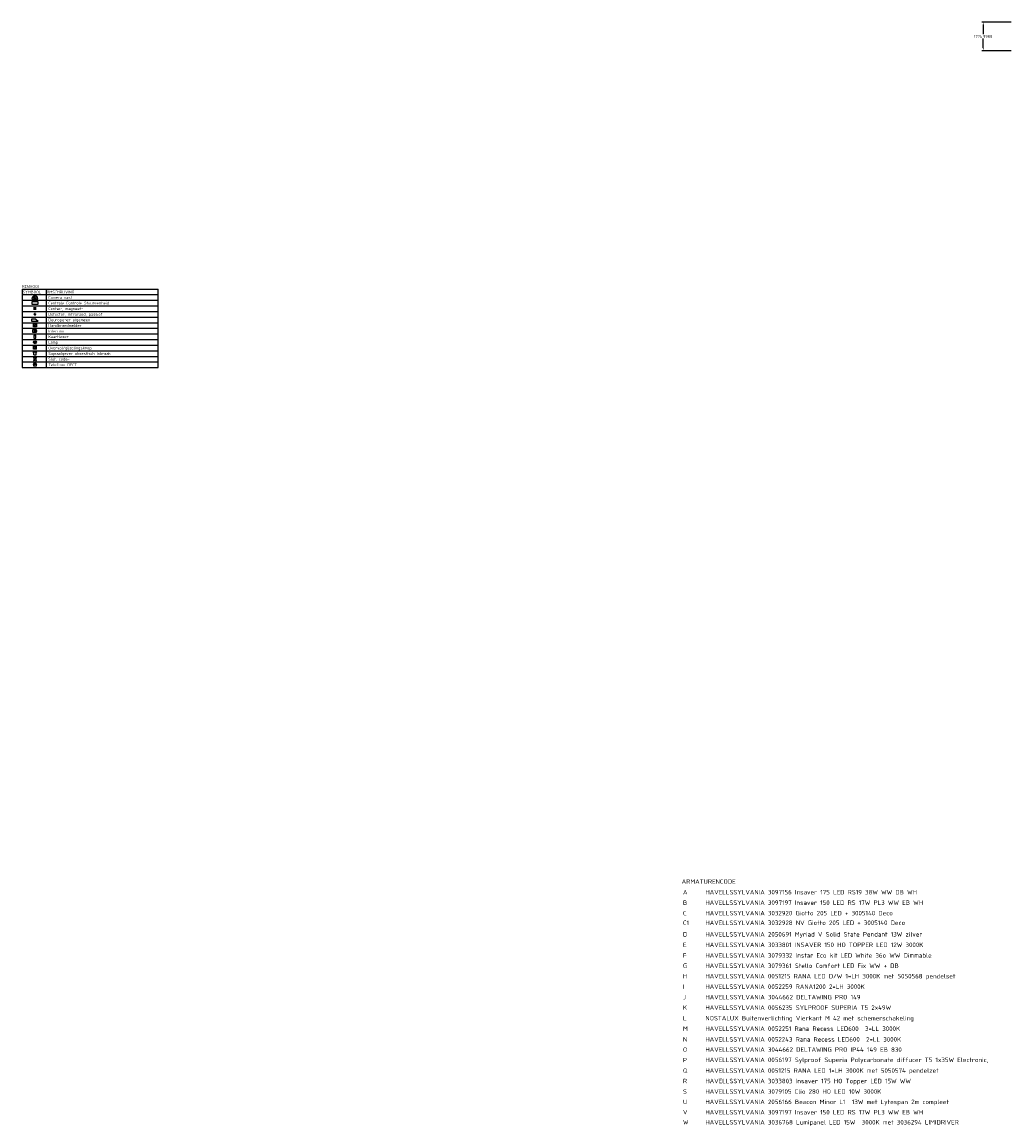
# Model space of a CAD drawing. Header units: millimetres. Extents: x -28157 to 193371, y -2151 to 171990.
# Tile 19 of 31: x 148491 to 192607, y -2151 to 47039. Entities that reach past the tile are written whole.
import ezdxf
from ezdxf.enums import TextEntityAlignment as Align

# ---------------------------------------------------------------- set-up
doc = ezdxf.new("R2010")
doc.units = ezdxf.units.MM
doc.header["$LTSCALE"] = 50
doc.layers.get('0').update_dxf_attribs({"linetype": 'CONTINUOUS'})
doc.layers.get('Defpoints').update_dxf_attribs({"linetype": 'CONTINUOUS'})
for name, color, linetype in [('BL$2----', 7, 'CONTINUOUS'), ('BL$9----', 7, 'CONTINUOUS'), ('DLXDESCR', 7, 'CONTINUOUS'), ('Sparingen Heegt', 6, 'CONTINUOUS')]:
    doc.layers.add(name, color=color, linetype=linetype)
doc.styles.add('buro-018', font='BUROFONT.shx', dxfattribs={"height": 180})
doc.styles.add('STABICAD-012', font='ISOCP.SHX', dxfattribs={"height": 60})
doc.styles.add('STABICAD-018', font='ISOCP.SHX', dxfattribs={"height": 90})
doc.styles.get("Standard").update_dxf_attribs({"font": 'ISOCP'})
doc.dimstyles.new('ISO-25', dxfattribs={"dimtxt": 2.5, "dimasz": 2.5, "dimexe": 1.25, "dimexo": 0.625, "dimtad": 1, "dimtih": 1, "dimdec": 4, "dimdsep": 46, "dimtxsty": 'Standard', "dimcen": 2.5, "dimadec": 0, "dimazin": 0, "dimtfac": 1, "dimtdec": 4, "dimtmove": 0, "dimatfit": 3, "dimfxl": 1, "dimtvp": 1, "dimtolj": 1, "dimtzin": 0, "dimarcsym": 0})

# ---------------------------------------------------------------- blocks, each defined once
blk = doc.blocks.new('*D375')
at = {"layer": 'Defpoints', "color": 0, "transparency": 16777216}
for p in [(192607, 47039), (191328, 45764), (192607, 45764)]:
    blk.add_point(p, dxfattribs=at)
at = {"layer": 'Sparingen Heegt', "color": 0, "lineweight": -2, "transparency": 16777216}
for p, q in [((192576, 47039), (191266, 47039)), ((191328, 46914), (191328, 46495)), ((191328, 45889), (191328, 46308)), ((192576, 45764), (191266, 45764))]:
    blk.add_line(p, q, dxfattribs=at)
at = {"layer": 'Sparingen Heegt', "color": 0, "transparency": 16777216}
for points in [[(191307, 46914), (191349, 46914), (191328, 47039)], [(191307, 45889), (191349, 45889), (191328, 45764)]]:
    blk.add_solid(points, dxfattribs=at)
at = {"layer": 'Sparingen Heegt', "color": 0, "transparency": 16777216, "insert": (191328, 46402), "char_height": 125, "attachment_point": 5, "bg_fill": 3, "box_fill_scale": 1.1, "bg_fill_color": 256, "bg_fill_true_color": 13158600, "bg_fill_transparency": 0}
blk.add_mtext('\\A1;1274.9988', dxfattribs=at)
blk = doc.blocks.new('*U477')
at = {"layer": 'BL$9----', "color": 1}
for tag, p in [('blockname_0', (2, 1.25)), ('blockname_1', (2, 1.25)), ('blockname_2', (2, 1.25)), ('blockname_3', (2, 1.25)), ('blockname_4', (2, 1.25)), ('description_0', (22, 1.25)), ('description_1', (22, 1.25)), ('description_2', (22, 1.25)), ('description_3', (22, 1.25)), ('description_4', (22, 1.25))]:
    blk.add_attdef(tag, p, '', height=2.5, dxfattribs=at)
blk = doc.blocks.new('E00039')
at = {"color": 0, "linetype": 'Continuous'}
for p, q in [((-1.5, 4), (-2.5, 5)), ((-2.5, 5), (2.5, 5)), ((-1.5, 1), (-1.5, 4)), ((-1.5, 1), (1.5, 1)), ((2.5, 5), (1.5, 4)), ((1.5, 1), (1.5, 4))]:
    blk.add_line(p, q, dxfattribs=at)
at = {"color": 0, "linetype": 'Continuous', "style": 'STABICAD-018'}
blk.add_attdef('SECURITY_PANEL', text='', height=1.8, dxfattribs=at).set_placement((0, 10), align=Align.CENTER)
for tag, p in [('ARTICLECODE', (0, 0)), ('TEXT1', (0, 7.5))]:
    blk.add_attdef(tag, text='', height=1.8, dxfattribs=at).set_placement(p, align=Align.MIDDLE)
blk = doc.blocks.new('E00036')
at = {"color": 0, "linetype": 'Continuous'}
for p, q in [((-2.5, 6), (-2.5, 4.5)), ((-1, 6), (-2.5, 6)), ((-2.5, 2.5), (-2.5, 1)), ((-2.5, 1), (-1, 1)), ((0.4, 3.7), (-0.4, 3.3)), ((2.5, 6), (1, 6)), ((1, 1), (2.5, 1)), ((2.5, 4.5), (2.5, 6)), ((2.5, 1), (2.5, 2.5))]:
    blk.add_line(p, q, dxfattribs=at)
blk.add_circle((0, 1), 0.125, dxfattribs=at)
for centre, start, end in [((0, 4.5), 298.955, 180), ((0, 2.5), 118.955, 0)]:
    blk.add_arc(centre, 0.875, start, end, dxfattribs=at)
at = {"color": 0, "linetype": 'Continuous', "style": 'STABICAD-018'}
blk.add_attdef('SECURITY_PANEL', text='', height=1.8, dxfattribs=at).set_placement((0, 10), align=Align.CENTER)
for tag, p in [('ARTICLECODE', (0, 0)), ('TEXT1', (0, 8.5))]:
    blk.add_attdef(tag, text='', height=1.8, dxfattribs=at).set_placement(p, align=Align.MIDDLE)
blk = doc.blocks.new('090503')
at = {"color": 0, "linetype": 'Continuous'}
for p, q in [((-2.5, 4), (-4, 4)), ((-2.5, 1), (-2.5, 5.5)), ((-2.5, 5.5), (2.5, 5.5)), ((2.5, 1), (-2.5, 1)), ((2.5, 5.5), (2.5, 1)), ((2.5, 4), (4, 4))]:
    blk.add_line(p, q, dxfattribs=at)
blk.add_arc((0, 3.5), 4.04, 7.6281, 172.3719, dxfattribs=at)
blk.add_text('DECT', height=1.1, dxfattribs=at).set_placement((-1.6, 3.9), align=Align.TOP_LEFT)
at = {"color": 0, "linetype": 'Continuous', "style": 'STABICAD-018'}
for tag, p in [('ARTICLECODE', (0, 0)), ('COMMENT1', (0, 12)), ('TELECOM1', (0, 9))]:
    blk.add_attdef(tag, text='', height=1.8, dxfattribs=at).set_placement(p, align=Align.MIDDLE)
blk = doc.blocks.new('VB660VDC')
at = {"color": 0, "linetype": 'Continuous'}
for p, q in [((-5.6, 1), (5.6, 1)), ((-2.9, 3.7), (-2.7, 4.2)), ((-2.3, 3.5), (-2.9, 3.7)), ((-1.5, 4.6), (-2.7, 3)), ((-2.7, 4.2), (-1.9, 4)), ((-2.7, 3), (2.2, 1.8)), ((2.7, 3.5), (-1.5, 4.6)), ((2.2, 1.8), (2.7, 3.5))]:
    blk.add_line(p, q, dxfattribs=at)
blk.add_arc((0, 1), 5.62, 0, 180, dxfattribs=at)
at = {"color": 0, "linetype": 'Continuous', "style": 'STABICAD-018'}
blk.add_attdef('SECURITY_PANEL', text='', height=1.8, dxfattribs=at).set_placement((0, 13.2), align=Align.CENTER)
for tag, p in [('ARTICLECODE', (0, 3.2)), ('TEXT1', (0, 8))]:
    blk.add_attdef(tag, text='', height=1.8, dxfattribs=at).set_placement(p, align=Align.MIDDLE)
blk = doc.blocks.new('VB661CCS')
at = {"color": 0, "linetype": 'Continuous'}
for p, q in [((-2.43, 3.59), (2.43, 3.59)), ((-2.43, 1), (-2.43, 3.59)), ((2.43, 1), (-2.43, 1)), ((2.43, 3.59), (2.43, 1))]:
    blk.add_line(p, q, dxfattribs=at)
at = {"color": 0, "linetype": 'Continuous', "style": 'STABICAD-018'}
for tag, p in [('SECURITY_ZONE', (5.64, 10.53)), ('PANEL', (2.54, 8.83)), ('SECURITY_PANEL', (11.07, 10.64)), ('SECURITY_PANELNAME', (0, 2.3)), ('ARTICLECODE', (2.54, -0.17)), ('CIRCUIT', (2.54, 5.83)), ('SUBCIRCUIT', (7.04, 5.83))]:
    blk.add_attdef(tag, text='', height=1.8, dxfattribs=at).set_placement(p, align=Align.MIDDLE)
at = {"color": 0, "linetype": 'Continuous', "style": 'STABICAD-018', "flags": 1}
blk.add_attdef('POWERCODE', text='', height=1.8, dxfattribs=at).set_placement((15.54, 5.83), align=Align.MIDDLE)
blk = doc.blocks.new('E00046')
at = {"color": 0, "linetype": 'Continuous'}
blk.add_solid([(-1, 1), (1, 1), (-1, 3), (1, 3)], dxfattribs=at)
at = {"color": 0, "linetype": 'Continuous', "style": 'STABICAD-018'}
blk.add_attdef('SECURITY_PANEL', text='', height=1.8, dxfattribs=at).set_placement((0, 10), align=Align.CENTER)
for tag, p in [('ARTICLECODE', (0, 0)), ('TEXT1', (0, 5.5))]:
    blk.add_attdef(tag, text='', height=1.8, dxfattribs=at).set_placement(p, align=Align.MIDDLE)
blk = doc.blocks.new('E00058')
at = {"color": 0, "linetype": 'Continuous'}
for q in [(-1.5, 3.6), (1.5, 3.6)]:
    blk.add_line((0, 1), q, dxfattribs=at)
blk.add_arc((0, 1), 3, 40.5288, 139.4712, dxfattribs=at)
for points in [[(-1.8, 6.2), (-1.1, 6.4), (-0.9, 4.4)], [(-0.4, 6.5), (0.4, 6.5), (0, 4.5)], [(1.1, 6.4), (1.8, 6.2), (0.9, 4.4)]]:
    blk.add_solid(points, dxfattribs=at)
at = {"color": 0, "linetype": 'Continuous', "style": 'buro-018', "flags": 1}
blk.add_attdef('ARTICLECODE', text='', height=1.8, dxfattribs=at).set_placement((0, 0), align=Align.MIDDLE)
at = {"color": 0, "linetype": 'Continuous', "style": 'buro-018'}
blk.add_attdef('TEXT1', text='', height=1.8, dxfattribs=at).set_placement((0, 9), align=Align.MIDDLE)
at = {"layer": 'BL$2----', "color": 7, "style": 'STABICAD-012'}
blk.add_attdef('SECURITY_PANEL', text='', height=2, rotation=48.8608, dxfattribs=at).set_placement((652.1, 662.4), align=Align.MIDDLE)
blk = doc.blocks.new('VB662DAL')
at = {"color": 0, "linetype": 'Continuous'}
for points in [[(-3.4, 3.2), (-3.4, 1), (3.4, 1)], [(1.1, 3.2), (-3.4, 3.2)], [(1.1, 3.2), (3.4, 1)]]:
    blk.add_lwpolyline(points, dxfattribs=at)
at = {"color": 0, "linetype": 'Continuous', "style": 'STABICAD-018'}
blk.add_attdef('SECURITY_PANEL', text='', height=1.8, dxfattribs=at).set_placement((0, 12.1), align=Align.CENTER)
for tag, p in [('ARTICLECODE', (0, 2.1)), ('TEXT1', (0, 5.8))]:
    blk.add_attdef(tag, text='', height=1.8, dxfattribs=at).set_placement(p, align=Align.MIDDLE)
blk = doc.blocks.new('VB653HAM')
at = {"color": 3, "linetype": 'Continuous'}
for p, q in [((-2.4, -2.4), (-2.4, 2.4)), ((-2.4, 2.4), (2.4, 2.4)), ((0, 0), (0, -1.8)), ((2.4, 2.4), (2.4, -2.4)), ((2.4, -2.4), (-2.4, -2.4))]:
    blk.add_line(p, q, dxfattribs=at)
at = {"color": 3}
blk.add_lwpolyline([(-1.4, 1.3, 1), (1.4, 1.3, 1)], format="xyb", dxfattribs=at)
at = {"color": 0, "linetype": 'Continuous', "style": 'buro-018'}
blk.add_attdef('CODING1', text='', height=1.8, dxfattribs=at).set_placement((0, 4.9), align=Align.MIDDLE)
at = {"color": 0, "linetype": 'Continuous', "style": 'buro-018', "flags": 1}
blk.add_attdef('ARTICLECODE', (0, 0), '', height=1.8, dxfattribs=at)
at = {"layer": 'BL$2----', "color": 1, "style": 'STABICAD-012', "flags": 1}
for tag, p in [('FIREPROTECTION_HARDWARENUMBER', (813.9, 665)), ('CODING2', (805.5, 665)), ('FIREPROTECTION_ZONE', (806.7, 665))]:
    blk.add_attdef(tag, text='', height=2, rotation=87.4156, dxfattribs=at).set_placement(p, align=Align.MIDDLE)
at = {"layer": 'BL$2----', "color": 1, "style": 'STABICAD-012'}
blk.add_attdef('FIREPROTECTION_PANEL', text='', height=2, rotation=87.4156, dxfattribs=at).set_placement((812.6, 665), align=Align.MIDDLE)
at = {"layer": 'BL$2----', "color": 7, "style": 'STABICAD-012', "flags": 1}
blk.add_attdef('TEXT1', (1.6, 3.8), '', height=2, rotation=87.4156, dxfattribs=at)
blk = doc.blocks.new('0905A4')
at = {"color": 0, "linetype": 'Continuous'}
for p, q in [((-2.5, 1), (-2.5, 5.5)), ((-2.5, 5.5), (2.5, 5.5)), ((2.5, 1), (-2.5, 1)), ((1, 4), (-0.5, 4)), ((-0.5, 4), (-0.5, 2.5)), ((-0.5, 2.5), (1, 2.5)), ((1, 4), (2.5, 5.5)), ((1, 2.5), (1, 4)), ((2.5, 1), (1, 2.5)), ((4, 3.2), (1.3, 3.2)), ((2.5, 5.5), (2.5, 1))]:
    blk.add_line(p, q, dxfattribs=at)
for points in [[(1.3, 3.2, 0, 0.5, 0), (2.3, 3.2, 0.5, 0.5, 0)], [(4, 3.2, 0, 0.5, 0), (3, 3.2, 0.5, 0.5, 0)]]:
    blk.add_lwpolyline(points, format="xyseb", dxfattribs=at)
at = {"color": 0, "linetype": 'Continuous', "style": 'STABICAD-018'}
for tag, p in [('ARTICLECODE', (0, 0)), ('COMMENT1', (0, 10)), ('TELECOM1', (0, 7))]:
    blk.add_attdef(tag, text='', height=1.8, dxfattribs=at).set_placement(p, align=Align.MIDDLE)
blk = doc.blocks.new('E00463')
at = {"color": 0, "linetype": 'Continuous'}
for p, q in [((2, 6.5), (-2, 6.5)), ((-2, 6.5), (-2, 1)), ((-2, 1), (2, 1)), ((-1.5, 6), (1.5, 6)), ((-1.5, 5.5), (-1.5, 6)), ((1.5, 5.5), (-1.5, 5.5)), ((1.5, 6), (1.5, 5.5)), ((2, 1), (2, 6.5))]:
    blk.add_line(p, q, dxfattribs=at)
at = {"color": 0, "linetype": 'Continuous', "style": 'STABICAD-018'}
blk.add_attdef('SECURITY_PANEL', text='', height=1.8, dxfattribs=at).set_placement((0, 10), align=Align.CENTER)
for tag, p in [('ARTICLECODE', (0, 0)), ('TEXT1', (0, 9))]:
    blk.add_attdef(tag, text='', height=1.8, dxfattribs=at).set_placement(p, align=Align.MIDDLE)
blk = doc.blocks.new('111503')
at = {"color": 0, "linetype": 'Continuous'}
for p, q in [((-1.8, 1.7), (1.8, 5.3)), ((1.8, 1.7), (-1.8, 5.3))]:
    blk.add_line(p, q, dxfattribs=at)
blk.add_circle((0, 3.5), 2.5, dxfattribs=at)
at = {"color": 0, "linetype": 'Continuous', "style": 'STABICAD-018'}
for tag, p in [('LIGHTFIXTURECODE', (0, 3.5)), ('CIRCUIT', (0, 8.5)), ('PANEL', (0, 11.5)), ('SWITCHCODE', (4.5, 2.5)), ('SUBCIRCUIT', (4.5, 8.5))]:
    blk.add_attdef(tag, text='', height=1.8, dxfattribs=at).set_placement(p, align=Align.MIDDLE)
blk = doc.blocks.new('VB661OVK')
at = {"linetype": 'Continuous'}
h = blk.add_hatch(color=0, dxfattribs=at)
edge = h.paths.add_edge_path()
edge.add_arc((0, 2.6), 0.225, 0, 360)
at = {"color": 0, "linetype": 'Continuous'}
for p, q in [((-1.6, 1), (-1.6, 4.2)), ((-1.6, 4.2), (1.6, 4.2)), ((1.6, 1), (-1.6, 1)), ((1.6, 1), (1.6, 4.2)), ((1.6, 3.7), (1.6, 3.7))]:
    blk.add_line(p, q, dxfattribs=at)
for radius in [0.795, 0.225]:
    blk.add_circle((0, 2.6), radius, dxfattribs=at)
at = {"color": 0, "linetype": 'Continuous', "style": 'STABICAD-018'}
blk.add_attdef('SECURITY_PANEL', text='', height=1.8, dxfattribs=at).set_placement((0, 12.6), align=Align.CENTER)
for tag, p in [('ARTICLECODE', (0, 2.6)), ('TEXT1', (0, 6.7))]:
    blk.add_attdef(tag, text='', height=1.8, dxfattribs=at).set_placement(p, align=Align.MIDDLE)

msp = doc.modelspace()

# ---------------------------------------------------------------- linework, layer by layer
at = {"linetype": 'Continuous'}
for p, q in [((148490.88105, 35143.45142), (154561.31207, 35143.45142)), ((149561.31207, 35143.45142), (149561.31207, 31643.45142))]:
    msp.add_line(p, q, dxfattribs=at)
for p, q in [((148490.88105, 35143.45142), (148490.88105, 31643.45142)), ((154561.31207, 31643.45142), (154561.31207, 35143.45142)), ((148490.88105, 34893.45142), (154561.31207, 34893.45142)), ((148490.88105, 34643.45142), (154561.31207, 34643.45142)), ((148490.88105, 34393.45142), (154561.31207, 34393.45142)), ((148490.88105, 34143.45142), (154561.31207, 34143.45142)), ((148490.88105, 33893.45142), (154561.31207, 33893.45142)), ((148490.88105, 33643.45142), (154561.31207, 33643.45142)), ((148490.88105, 33393.45142), (154561.31207, 33393.45142)), ((148490.88105, 33143.45142), (154561.31207, 33143.45142)), ((148490.88105, 32893.45142), (154561.31207, 32893.45142)), ((148490.88105, 32643.45142), (154561.31207, 32643.45142)), ((148490.88105, 32393.45142), (154561.31207, 32393.45142)), ((148490.88105, 32143.45142), (154561.31207, 32143.45142)), ((148490.88105, 31893.45142), (154561.31207, 31893.45142)), ((148490.88105, 31643.45142), (154561.31207, 31643.45142))]:
    msp.add_line(p, q)

# ---------------------------------------------------------------- block references
at = {"color": 3}
for name, p, xscale, yscale, zscale in [('VB660VDC', (149061.31207, 34681.95142), 23.99999991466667, 23.99999991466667, 50), ('VB661CCS', (149061.31207, 34403.86809), 52.08333333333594, 52.08333333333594, 50), ('E00046', (149061.31207, 34138.45142), 67.5, 67.5, 50), ('E00058', (149061.31207, 33931.35592), 24.59550015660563, 24.59550015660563, 50), ('VB662DAL', (149061.31207, 33660.95142), 45, 45, 37.5), ('VB653HAM', (149061.31207, 33523.45142), 28.125, 28.125, 50), ('0905A4', (149038.81207, 33175.95142), 30, 30, 50), ('E00463', (149061.31207, 32931.40597), 24.54545454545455, 24.54545454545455, 50), ('111503', (149061.31207, 32678.95142), 26.999999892, 26.999999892, 50), ('VB661OVK', (149061.31207, 32413.52502), 42.42640687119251, 42.42640687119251, 50), ('E00039', (149061.31207, 32172.20142), 33.75, 33.75, 50), ('E00036', (149061.31207, 31932.90264), 26.34146336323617, 26.34146336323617, 50), ('090503', (149061.31207, 31685.18219), 20.76923073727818, 20.76923073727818, 50)]:
    msp.add_blockref(name, p, dxfattribs=dict(at, xscale=xscale, yscale=yscale, zscale=zscale))
at = {"color": 1}
ref = msp.add_blockref('*U477', (157050.06207, 34705.95142), dxfattribs=dict(at, xscale=50, yscale=50, zscale=50))
ref.add_attrib('description_0', 'Camera vast', (149661.31207, 34705.95142), dxfattribs={"layer": 'BL$9----', "color": 1, "height": 125})
ref = msp.add_blockref('*U477', (157050.06207, 34455.95142), dxfattribs=dict(at, xscale=50, yscale=50, zscale=50))
ref.add_attrib('description_0', 'Centrale Controle Stuureenheid', (149661.31207, 34455.95142), dxfattribs={"layer": 'BL$9----', "color": 1, "height": 125})
ref = msp.add_blockref('*U477', (157050.06207, 34205.95142), dxfattribs=dict(at, xscale=50, yscale=50, zscale=50))
ref.add_attrib('description_0', 'Contact, magneet-', (149661.31207, 34205.95142), dxfattribs={"layer": 'BL$9----', "color": 1, "height": 125})
ref = msp.add_blockref('*U477', (157050.06207, 33955.95142), dxfattribs=dict(at, xscale=50, yscale=50, zscale=50))
ref.add_attrib('description_0', 'Detector, infrarood, passief', (149661.31207, 33955.95142), dxfattribs={"layer": 'BL$9----', "color": 1, "height": 125})
ref = msp.add_blockref('*U477', (157050.06207, 33705.95142), dxfattribs=dict(at, xscale=50, yscale=50, zscale=50))
ref.add_attrib('description_0', 'Deuropener algemeen', (149661.31207, 33705.95142), dxfattribs={"layer": 'BL$9----', "color": 1, "height": 125})
ref = msp.add_blockref('*U477', (157050.06207, 33455.95142), dxfattribs=dict(at, xscale=50, yscale=50, zscale=50))
ref.add_attrib('description_0', 'Handbrandmelder', (149661.31207, 33455.95142), dxfattribs={"layer": 'BL$9----', "color": 1, "height": 125})
ref = msp.add_blockref('*U477', (157050.06207, 33205.95142), dxfattribs=dict(at, xscale=50, yscale=50, zscale=50))
ref.add_attrib('description_0', 'Intercom', (149661.31207, 33205.95142), dxfattribs={"layer": 'BL$9----', "color": 1, "height": 125})
ref = msp.add_blockref('*U477', (157050.06207, 32955.95142), dxfattribs=dict(at, xscale=50, yscale=50, zscale=50))
ref.add_attrib('description_0', 'Kaartlezer', (149661.31207, 32955.95142), dxfattribs={"layer": 'BL$9----', "color": 1, "height": 125})
ref = msp.add_blockref('*U477', (157050.06207, 32455.95142), dxfattribs=dict(at, xscale=50, yscale=50, zscale=50))
ref.add_attrib('description_0', 'Overval/gijzelingsknop', (149661.31207, 32455.95142), dxfattribs={"layer": 'BL$9----', "color": 1, "height": 125})
ref = msp.add_blockref('*U477', (157050.06207, 32705.95142), dxfattribs=dict(at, xscale=50, yscale=50, zscale=50))
ref.add_attrib('description_0', 'Lamp', (149661.31207, 32705.95142), dxfattribs={"layer": 'BL$9----', "color": 1, "height": 125})
ref = msp.add_blockref('*U477', (157050.06207, 32205.95142), dxfattribs=dict(at, xscale=50, yscale=50, zscale=50))
ref.add_attrib('description_0', 'Signaalgever akoestisch inbraak', (149661.31207, 32205.95142), dxfattribs={"layer": 'BL$9----', "color": 1, "height": 125})
ref = msp.add_blockref('*U477', (157050.06207, 31955.95142), dxfattribs=dict(at, xscale=50, yscale=50, zscale=50))
ref.add_attrib('description_0', 'Slot, code-', (149661.31207, 31955.95142), dxfattribs={"layer": 'BL$9----', "color": 1, "height": 125})
ref = msp.add_blockref('*U477', (157050.06207, 31705.95142), dxfattribs=dict(at, xscale=50, yscale=50, zscale=50))
ref.add_attrib('description_0', 'Telefoon DECT', (149661.31207, 31705.95142), dxfattribs={"layer": 'BL$9----', "color": 1, "height": 125})

# ---------------------------------------------------------------- texts
at = {"color": 1, "flags": 8}
for tag, p, s in [('RENVOOI', (148490.88105, 35193.45142), 'Symbolenlijst'), ('SYMBOOL', (148515.88105, 34943.45142), 'Nummer'), ('OMSCHRIJVING', (149586.31207, 34943.45142), 'Omschrijving')]:
    msp.add_attdef(tag, p, s, height=125, dxfattribs=at)
at = {"layer": 'DLXDESCR'}
for s, p in [('ARMATURENCODE', (177889.77961, 8638.72855, 2730)), ('A', (177945.6868, 8165.27936, 2730)), ('HAVELLSSYLVANIA 3097156 Insaver 175 LED RS19 38W WW DB WH', (178945.6868, 8165.27936, 2730)), ('B', (177945.6868, 7698.44841, 2730)), ('HAVELLSSYLVANIA 3097197 Insaver 150 LED RS 17W PL3 WW EB WH', (178945.6868, 7698.44841, 2730)), ('C', (177945.6868, 7231.78181, 2730)), ('HAVELLSSYLVANIA 3032920 Giotto 205 LED + 3005140 Deco', (178945.6868, 7231.78181, 2730)), ('C1', (177945.6868, 6803.65539, 2730)), ('HAVELLSSYLVANIA 3032928 NV Giotto 205 LED + 3005140 Deco', (178945.6868, 6803.65539, 2730)), ('D', (177945.6868, 6286.9199, 2730)), ('HAVELLSSYLVANIA 2050691 Myriad V Solid State Pendant 13W zilver', (178945.6868, 6286.9199, 2730)), ('E', (177945.6868, 5820.2533, 2730)), ('HAVELLSSYLVANIA 3033801 INSAVER 150 HO TOPPER LED 12W 3000K', (178945.6868, 5820.2533, 2730)), ('F', (177945.6868, 5348.22292, 2730)), ('HAVELLSSYLVANIA 3079332 Instar Eco kit LED White 36o WW Dimmable', (178945.6868, 5348.22292, 2730)), ('G', (177945.6868, 4888.48547, 2730)), ('HAVELLSSYLVANIA 3079361 Stello Comfort LED Fix WW + DB', (178945.6868, 4888.48547, 2730)), ('H', (177945.6868, 4421.65452, 2730)), ('HAVELLSSYLVANIA 0051215 RANA LED D/W 1*LH 3000K met 5050568 pendelset', (178945.6868, 4421.65452, 2730)), ('I', (177945.6868, 3954.98792, 2730)), ('HAVELLSSYLVANIA 0052259 RANA1200 2*LH 3000K', (178945.6868, 3954.98792, 2730)), ('J', (177945.6868, 3488.32132, 2730)), ('HAVELLSSYLVANIA 3044662 DELTAWING PRO 149', (178945.6868, 3488.32132, 2730)), ('K', (177945.6868, 3021.65472, 2730)), ('HAVELLSSYLVANIA 0056235 SYLPROOF SUPERIA T5 2x49W', (178945.6868, 3021.65472, 2730)), ('L', (177945.6868, 2549.62434, 2730)), ('NOSTALUX Buitenverlichting Vierkant M 42 met schemerschakeling', (178945.6868, 2549.62434, 2730)), ('M', (177945.6868, 2082.96293, 2730)), ('HAVELLSSYLVANIA 0052251 Rana Recess LED600  3*LL 3000K', (178945.6868, 2082.96293, 2730)), ('N', (177945.6868, 1606.28149, 2730)), ('HAVELLSSYLVANIA 0052243 Rana Recess LED600  2*LL 3000K', (178945.6868, 1606.28149, 2730)), ('O', (177945.6868, 1151.04691, 2730)), ('HAVELLSSYLVANIA 3044662 DELTAWING PRO IP44 149 EB 830', (178945.6868, 1151.04691, 2730)), ('P', (177945.6868, 682.73052, 2730)), ('HAVELLSSYLVANIA 0056197 Sylproof Superia Polycarbonate diffucer T5 1x35W Electronic,', (178945.6868, 693.84439, 2730)), ('Q', (177945.6868, 216.06392, 2730)), ('HAVELLSSYLVANIA 0051215 RANA LED 1*LH 3000K met 5050574 pendelzet', (178945.6868, 216.06392, 2730)), ('R', (177945.6868, -250.60268, 2730)), ('HAVELLSSYLVANIA 3033803 Insaver 175 HO Topper LED 15W WW', (178945.6868, -250.60268, 2730)), ('S', (177945.6868, -717.43362, 2730)), ('U', (177945.6868, -1180.25523, 2730)), ('HAVELLSSYLVANIA 3079105 Clio 280 HO LED 10W 3000K', (178945.6868, -717.43362, 2730)), ('HAVELLSSYLVANIA 2056166 Beacon Minor L1  13W met Lytespan 2m compleet ', (178945.6868, -1180.25523, 2730)), ('V', (177945.6868, -1635.72711, 2730)), ('HAVELLSSYLVANIA 3097197 Insaver 150 LED RS 17W PL3 WW EB WH', (178945.6868, -1641.7022, 2730)), ('W', (177945.6868, -2079.53223, 2730)), ('HAVELLSSYLVANIA 3036768 Lumipanel LED 15W  3000K met 3036294 LIMIDRIVER', (178945.6868, -2088.88934, 2730))]:
    msp.add_text(s, height=200, dxfattribs=at).set_placement(p)

# ---------------------------------------------------------------- dimensions: what is measured, and where the dimension line sits
at = {"layer": 'Sparingen Heegt'}
dim = msp.add_linear_dim(base=(191328.06807, 45764.01522, 2730), p1=(192606.9912, 47039.014, 2730), p2=(192606.9912, 45764.01522, 2730), angle=90, dimstyle='ISO-25', override={"dimscale": 50, "dimzin": 0, "dimtfill": 1, "dimarcsym": 2}, dxfattribs=at)
dim.commit()
dim.dimension.update_dxf_attribs({"geometry": '*D375', "text_midpoint": (191328.06807, 46401.51461, 2730)})

doc.saveas('drawing.dxf')
